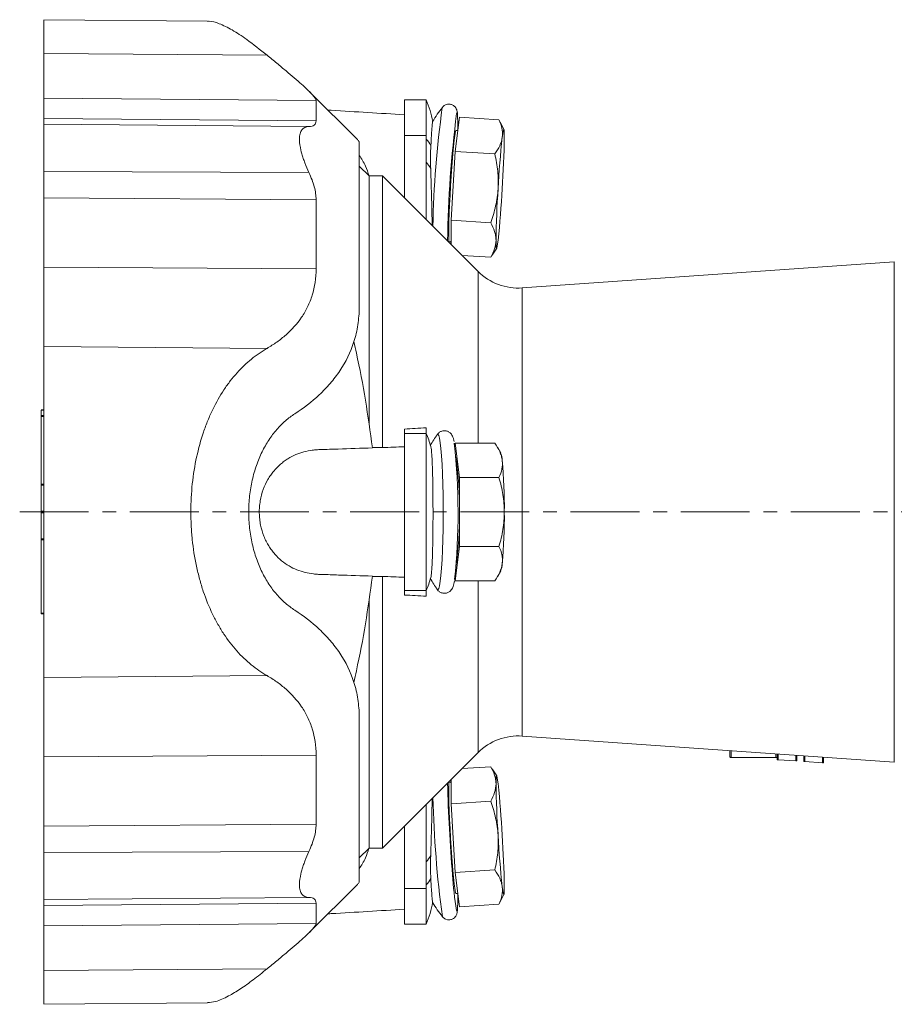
# Model space of a CAD drawing. Header units: millimetres. Extents: x 113 to 719, y 52 to 537.
# Tile 1 of 5: x 113 to 274, y 64 to 245. Entities that reach past the tile are written whole.
import ezdxf

# ---------------------------------------------------------------- set-up
doc = ezdxf.new("R2010")
doc.units = ezdxf.units.MM
doc.linetypes.add('CENTERX2', pattern=[20.32, 12.7, -2.54, 2.54, -2.54])
doc.layers.add('FORMAT', color=7, linetype='Continuous')

msp = doc.modelspace()

# ---------------------------------------------------------------- linework, layer by layer
at = {"color": 7, "linetype": 'Continuous', "lineweight": 15}
for p, q in [((147.18, 245.19), (117, 245.46)), ((174.85, 223.34), (166.02, 232.17)), ((187.5, 230.67), (183.5, 230.67)), ((183.5, 230.67), (183.5, 224.06)), ((187.5, 230.67), (187.5, 224.06)), ((190.49, 229.27), (190.5, 229.28)), ((193.64, 227.45), (192.88, 221.12)), ((193.64, 227.45), (200.94, 227)), ((200.94, 227), (201.16, 226.56)), ((201.84, 225.23), (201.18, 226.57)), ((183.5, 224.06), (183.5, 212.59)), ((187.5, 224.06), (187.5, 208.59)), ((193.35, 225.01), (193, 225.03)), ((192.88, 221.12), (192.11, 208.44)), ((192.88, 221.12), (200.18, 220.68)), ((176.98, 216.63), (175.16, 218.45)), ((179.46, 216.63), (176.98, 216.63)), ((176.98, 170.66), (176.98, 216.63)), ((197.07, 199.01), (179.46, 216.63)), ((179.46, 166.52), (179.46, 216.63)), ((192.11, 208.44), (199.41, 208)), ((192.11, 208.44), (192.11, 203.97)), ((191.76, 204.57), (192.11, 204.55)), ((192.06, 204.55), (192.02, 204.07)), ((194.12, 201.97), (199.41, 201.65)), ((199.66, 202.06), (199.41, 201.65)), ((199.68, 202.04), (200.52, 203.31)), ((273.85, 200.76), (205.23, 195.96)), ((117, 173.45), (116.49, 173.45)), ((116.49, 173.43), (116.49, 172.47)), ((116.49, 172.46), (117, 172.46)), ((116.49, 172.27), (116.49, 159.75)), ((183.5, 169.94), (183.5, 169.11)), ((183.5, 169.11), (183.5, 140.15)), ((187.5, 170.16), (187.5, 169.11)), ((187.5, 169.11), (187.5, 140.15)), ((192.8, 166.69), (192.88, 167.33)), ((192.88, 167.33), (193.64, 160.98)), ((192.88, 167.33), (200.18, 167.33)), ((177.58, 166.52), (179.46, 166.52)), ((201.25, 165.55), (200.7, 166.51)), ((193.64, 160.98), (193.64, 148.28)), ((193.64, 160.98), (200.94, 160.98)), ((116.49, 159.58), (116.49, 154.8)), ((116.49, 154.46), (116.49, 149.67)), ((116.49, 149.5), (116.49, 135.99)), ((193.64, 148.28), (192.88, 141.93)), ((193.64, 148.28), (200.94, 148.28)), ((200.7, 142.74), (201.25, 143.71)), ((179.46, 142.73), (177.58, 142.73)), ((179.46, 92.63), (179.46, 142.73)), ((192.88, 141.93), (192.8, 142.56)), ((192.88, 141.93), (200.18, 141.93)), ((183.5, 140.15), (183.5, 139.31)), ((187.5, 140.15), (187.5, 139.09)), ((176.98, 92.63), (176.98, 138.61)), ((116.49, 135.81), (117, 135.81)), ((205.23, 113.29), (273.85, 108.49)), ((179.46, 92.63), (197.07, 110.24)), ((243.5, 109.39), (243.5, 110.62)), ((252.25, 108.94), (252.25, 110)), ((255.85, 108.71), (255.85, 109.75)), ((257.18, 108.62), (257.18, 109.66)), ((260.78, 108.38), (260.78, 109.41)), ((194.12, 107.29), (199.41, 107.61)), ((199.41, 107.61), (199.65, 107.2)), ((200.52, 105.95), (199.68, 107.22)), ((255.67, 108.69), (252.43, 108.9)), ((260.6, 108.37), (257.36, 108.58)), ((192.11, 104.71), (191.76, 104.69)), ((192.02, 105.19), (192.06, 104.71)), ((192.11, 105.28), (192.11, 100.81)), ((187.5, 100.67), (187.5, 85.19)), ((192.11, 100.81), (199.41, 101.26)), ((192.11, 100.81), (192.88, 88.13)), ((183.5, 96.67), (183.5, 85.19)), ((175.16, 90.8), (176.98, 92.63)), ((176.98, 92.63), (179.46, 92.63)), ((192.88, 88.13), (200.18, 88.58)), ((192.88, 88.13), (193.64, 81.81)), ((166.02, 77.09), (174.85, 85.92)), ((183.5, 85.19), (183.5, 78.59)), ((187.5, 85.19), (187.5, 78.59)), ((193, 84.22), (193.35, 84.25)), ((201.18, 82.7), (201.84, 84.03)), ((193.64, 81.81), (200.94, 82.25)), ((201.18, 82.7), (200.94, 82.25)), ((190.5, 79.97), (190.49, 79.98)), ((183.5, 78.59), (187.5, 78.59)), ((117, 63.8), (147.19, 64.06))]:
    msp.add_line(p, q, dxfattribs=at)
at = {"color": 8, "linetype": 'Continuous', "lineweight": 0}
for p, q in [((117, 239.2), (158.16, 238.91)), ((117, 230.99), (167.21, 230.56)), ((117, 227.23), (167.21, 226.82)), ((117, 226.15), (165.9, 225.72)), ((183.5, 224.06), (187.5, 224.06)), ((117, 217.45), (165.9, 217.24)), ((117, 212.58), (167.21, 212.25)), ((273.85, 108.49), (273.85, 200.76)), ((117, 199.78), (167.21, 199.52)), ((197.07, 167.33), (197.07, 199.01)), ((205.23, 113.29), (205.23, 195.96)), ((117, 185.15), (158.16, 184.82)), ((116.49, 173.43), (117, 173.43)), ((116.49, 172.27), (117, 172.27)), ((183.5, 169.11), (187.5, 169.11)), ((116.49, 159.75), (117, 159.75)), ((116.49, 159.58), (117, 159.58)), ((116.49, 154.8), (117, 154.8)), ((116.49, 154.46), (117, 154.46)), ((116.49, 149.67), (117, 149.67)), ((116.49, 149.5), (117, 149.5)), ((197.07, 110.24), (197.07, 141.93)), ((183.5, 140.15), (187.5, 140.15)), ((116.49, 135.99), (117, 135.99)), ((117, 124.11), (158.16, 124.44)), ((117, 109.48), (167.21, 109.74)), ((243.75, 109.35), (243.75, 110.6)), ((252, 109.36), (252, 110.02)), ((252.43, 108.9), (252.43, 109.99)), ((255.67, 108.69), (255.67, 109.77)), ((257.36, 108.58), (257.36, 109.65)), ((260.6, 108.37), (260.6, 109.42)), ((117, 96.68), (167.21, 97.01)), ((117, 91.8), (165.9, 92.02)), ((183.5, 85.19), (187.5, 85.19)), ((117, 83.11), (165.9, 83.53)), ((117, 82.02), (167.21, 82.44)), ((117, 78.26), (167.21, 78.7)), ((117, 70.05), (158.16, 70.34))]:
    msp.add_line(p, q, dxfattribs=at)
at = {"color": 8, "linetype": 'Continuous', "lineweight": 0, "flags": 128}
for points in [[(193.13, 228.17), (193.19, 228.27), (193.26, 228.12), (193.28, 227.94)], [(189.56, 140.34), (189.69, 140.27), (189.84, 140.5), (189.98, 141.02), (190.11, 141.84), (190.24, 142.93), (190.35, 144.27), (190.45, 145.84), (190.53, 147.59), (190.59, 149.49), (190.63, 151.5), (190.66, 153.58), (190.66, 155.68), (190.63, 157.76), (190.59, 159.77), (190.53, 161.67), (190.45, 163.42), (190.35, 164.98), (190.24, 166.32), (190.11, 167.41), (189.98, 168.23), (189.84, 168.76), (189.69, 168.98), (189.56, 168.92)], [(193.27, 81.22), (193.26, 81.13), (193.19, 80.98), (193.12, 81.12)]]:
    msp.add_lwpolyline(points, dxfattribs=at)
at = {"color": 7, "linetype": 'Continuous', "lineweight": 15, "flags": 128}
for points in [[(191.76, 204.57), (191.71, 204.73), (191.67, 205.19), (191.66, 205.95), (191.67, 206.98), (191.71, 208.24), (191.76, 209.7), (191.83, 211.32), (191.92, 213.04), (192.02, 214.82), (192.13, 216.6), (192.26, 218.32), (192.38, 219.93), (192.5, 221.39), (192.62, 222.65), (192.74, 223.67), (192.84, 224.42), (192.93, 224.88), (193, 225.03), (193, 225.03)], [(201.54, 223.78), (201.62, 224.42), (201.7, 224.88), (201.77, 225.15), (201.82, 225.25), (201.87, 225.15), (201.9, 224.87), (201.92, 224.41), (201.92, 223.77)], [(200.77, 204.75), (200.69, 204.12), (200.61, 203.66), (200.55, 203.38), (200.49, 203.29), (200.45, 203.38), (200.42, 203.66), (200.4, 204.13), (200.39, 204.76)], [(189.56, 168.92), (189.54, 168.9), (189.54, 168.89)], [(189.53, 140.38), (189.54, 140.36), (189.56, 140.34)], [(200.77, 104.5), (200.69, 105.14), (200.61, 105.6), (200.55, 105.87), (200.49, 105.97), (200.45, 105.87), (200.42, 105.59), (200.4, 105.13), (200.39, 104.49)], [(193, 84.22), (192.93, 84.38), (192.84, 84.83), (192.74, 85.58), (192.62, 86.6), (192.5, 87.86), (192.38, 89.32), (192.26, 90.94), (192.13, 92.66), (192.02, 94.43), (191.92, 96.21), (191.83, 97.93), (191.76, 99.55), (191.71, 101.02), (191.67, 102.28), (191.66, 103.31), (191.67, 104.06), (191.71, 104.53), (191.76, 104.69), (191.76, 104.69)], [(201.92, 85.48), (201.92, 84.85), (201.9, 84.38), (201.87, 84.1), (201.82, 84.01), (201.77, 84.1), (201.7, 84.38), (201.62, 84.84), (201.54, 85.47)]]:
    msp.add_lwpolyline(points, dxfattribs=at)
at = {"color": 7, "linetype": 'Continuous', "lineweight": 15}
for centre, radius, start, end in [((171.91, 223.67), 17.08, 10.1258, 24.1895), ((210.11, 213.72), 25.03, 141.5781, 148.8372), ((396.12, 201.9), 204.68, 172.6269, 179.2362), ((161.65, 226.19), 31.68, 357.8671, 3.1733), ((386.02, 204.1), 185.53, 173.9114, 176.856), ((17.15, 226.46), 184.79, 356.2145, 359.1673), ((385.18, 202.08), 184.81, 176.2147, 179.1672), ((16.31, 224.43), 185.51, 353.9112, 356.8562), ((204.5, 206.44), 10.5, 225, 274), ((171.91, 162.13), 17.08, 15.5668, 24.1895), ((210.11, 154.63), 25.03, 145.194, 150.5992), ((75.52, 154.55), 117.87, 353.9621, 6.2218), ((197.41, 164.02), 4.13, 1.8691, 21.7123), ((118.17, 154.63), 75.51, 352.3235, 7.6765), ((109.11, 155.66), 92.82, 359.3624, 5.2501), ((109.11, 153.59), 92.82, 354.7499, 0.6376), ((197.41, 145.24), 4.13, 338.2877, 358.1309), ((171.91, 147.13), 17.08, 335.8105, 344.4332), ((210.11, 154.63), 25.03, 209.3979, 214.806), ((204.5, 102.82), 10.5, 86, 135), ((503.29, 113.18), 311.96, 181.5718, 184.6842), ((385.18, 107.18), 184.81, 180.8328, 183.7853), ((16.31, 84.83), 185.51, 3.1438, 6.0888), ((386.02, 105.15), 185.53, 183.144, 186.0886), ((17.15, 82.8), 184.79, 0.8327, 3.7855), ((252.16, 91.07), 59.87, 183.2256, 189.5678), ((164.02, 83.08), 29.31, 356.3628, 2.2708), ((171.91, 85.59), 17.08, 335.8105, 349.9981), ((210.11, 95.53), 25.03, 211.1547, 218.4219)]:
    msp.add_arc(centre, radius, start, end, dxfattribs=at)
at = {"color": 8, "linetype": 'Continuous', "lineweight": 0}
for centre, radius, start, end in [((366.33, 204.43), 177.59, 171.9572, 179.0684), ((182.55, 218.92), 6.69, 29.4717, 42.2719), ((182.52, 214.64), 6.73, 30.0034, 42.2464), ((386.08, 106.37), 197.36, 181.2861, 187.6835), ((182.52, 94.61), 6.73, 317.7536, 329.9966), ((182.55, 90.33), 6.69, 317.7281, 330.5283)]:
    msp.add_arc(centre, radius, start, end, dxfattribs=at)
at = {"color": 7, "linetype": 'Continuous', "lineweight": 15}
msp.add_ellipse((308.75, 158.85), major_axis=(120.52, 28.34), ratio=0.337152, start_param=4.065568, end_param=4.144631, dxfattribs=at)
for points, knots in [([(117, 239.2), (117, 239.93), (117, 241.44), (117, 243.23), (117, 244.59), (117, 245.38), (117, 245.37), (117, 245.37)], [0, 0, 0, 0, 0.1901451, 0.3937957, 0.6106451, 0.8398712, 1, 1, 1, 1]), ([(147.18, 245.14), (147.29, 245.15), (147.88, 245.24), (149.38, 244.76), (151.68, 243.66), (154.61, 241.75), (156.89, 239.92), (158.16, 238.91)], [0, 0, 0, 0, 0.045539, 0.25221, 0.483069, 0.714066, 1, 1, 1, 1]), ([(117, 230.99), (117, 231.2), (117, 231.52), (117, 232.42), (117, 233), (117, 234.39), (117, 235.21), (117, 237.05), (117, 238.08), (117, 239.2)], [0, 0, 0, 0, 0.25, 0.25, 0.5, 0.5, 0.75, 0.75, 1, 1, 1, 1]), ([(167.21, 230.56), (167.21, 230.78), (166.97, 231.16), (166.39, 231.79), (166.26, 231.93), (165.98, 232.22), (165.82, 232.37), (165.32, 232.84), (164.95, 233.19), (163.71, 234.28), (162.74, 235.1), (161.12, 236.46), (160.56, 236.93), (159.38, 237.9), (158.78, 238.4), (158.16, 238.91)], [0, 0, 0, 0, 0.25, 0.25, 0.3125, 0.3125, 0.375, 0.375, 0.5, 0.5, 0.75, 0.75, 0.875, 0.875, 1, 1, 1, 1]), ([(117, 230.99), (117, 230.69), (117, 230.22), (117, 228.96), (117, 228.17), (117, 227.23)], [0, 0, 0, 0, 0.5, 0.5, 1, 1, 1, 1]), ([(167.21, 230.56), (167.21, 230.26), (167.21, 229.79), (167.21, 228.54), (167.21, 227.76), (167.21, 226.82)], [0, 0, 0, 0, 0.5, 0.5, 1, 1, 1, 1]), ([(193.27, 228.17), (193.26, 228.23), (193.25, 228.4), (193.22, 228.61), (193.11, 228.97), (192.85, 229.37), (192.46, 229.7), (191.9, 229.89), (191.32, 229.85), (190.86, 229.64), (190.57, 229.38), (190.47, 229.24), (190.43, 229.17)], [0, 0, 0, 0, 0.097165, 0.270798, 0.392246, 0.475629, 0.569414, 0.670125, 0.781691, 0.868901, 0.944543, 1, 1, 1, 1]), ([(117, 226.15), (117, 226.16), (117, 226.26), (117, 226.62), (117, 226.89), (117, 227.23)], [0, 0, 0, 0, 0.5, 0.5, 1, 1, 1, 1]), ([(183.5, 227.92), (179, 228.19), (174.31, 228.47), (169.62, 228.76), (169.42, 228.77)], [0, 0, 0, 0, 0.9574323, 1, 1, 1, 1]), ([(117, 217.45), (117, 218.7), (117, 219.9), (117, 222.05), (117, 223), (117, 224.55), (117, 225.14), (117, 225.93), (117, 226.13), (117, 226.15)], [0, 0, 0, 0, 0.25, 0.25, 0.5, 0.5, 0.75, 0.75, 1, 1, 1, 1]), ([(165.9, 225.72), (165.34, 225.71), (164.9, 225.53), (164.52, 225.04), (164.45, 224.94), (164.34, 224.7), (164.29, 224.56), (164.17, 224.13), (164.13, 223.8), (164.13, 223.23), (164.14, 223.03), (164.18, 222.61), (164.21, 222.39), (164.33, 221.7), (164.44, 221.21), (164.67, 220.42), (164.75, 220.15), (164.94, 219.59), (165.04, 219.31), (165.37, 218.44), (165.62, 217.85), (165.9, 217.24)], [0, 0, 0, 0, 0.25, 0.25, 0.3125, 0.3125, 0.375, 0.375, 0.5, 0.5, 0.5625, 0.5625, 0.625, 0.625, 0.75, 0.75, 0.8125, 0.8125, 0.875, 0.875, 1, 1, 1, 1]), ([(165.9, 225.72), (166.32, 225.73), (166.64, 225.82), (166.98, 226.09), (167.07, 226.2), (167.18, 226.48), (167.21, 226.64), (167.21, 226.82)], [0, 0, 0, 0, 0.5, 0.5, 0.75, 0.75, 1, 1, 1, 1]), ([(188.37, 222.21), (188.42, 223.1), (188.5, 224.48), (188.59, 225.72), (188.65, 226.37), (188.69, 226.69), (188.7, 226.67), (188.71, 226.67)], [0, 0, 0, 0, 0.354299, 0.546667, 0.744577, 0.937643, 1, 1, 1, 1]), ([(201.54, 223.78), (201.57, 224.05), (201.58, 224.32), (201.56, 224.86), (201.52, 225.13), (201.36, 225.94), (201.18, 226.47), (200.94, 227)], [0, 0, 0, 0, 0.25, 0.25, 0.5, 0.5, 1, 1, 1, 1]), ([(200.18, 220.68), (200.54, 221.18), (200.85, 221.68), (201.32, 222.72), (201.48, 223.24), (201.54, 223.78)], [0, 0, 0, 0, 0.5, 0.5, 1, 1, 1, 1]), ([(174.85, 223.33), (174.91, 223.27), (175.12, 223.07), (175.14, 222.97), (175.16, 222.9)], [0, 0, 0, 0, 0.279416, 1, 1, 1, 1]), ([(175.16, 222.9), (175.16, 222.75), (175.16, 222.44), (175.16, 221.54), (175.16, 220.94), (175.16, 219.43), (175.16, 218.52), (175.16, 216.41), (175.16, 215.21), (175.16, 212.53), (175.16, 211.05), (175.16, 207.86), (175.16, 206.15), (175.16, 202.52), (175.16, 200.6), (175.16, 196.62), (175.16, 194.56), (175.16, 192.44)], [0, 0, 0, 0, 0.125, 0.125, 0.25, 0.25, 0.375, 0.375, 0.5, 0.5, 0.625, 0.625, 0.75, 0.75, 0.875, 0.875, 1, 1, 1, 1]), ([(188.37, 222.21), (188.34, 221.57), (188.31, 220.9), (188.31, 219.85), (188.31, 219.49), (188.32, 218.76), (188.33, 218.38), (188.34, 218.01)], [0, 0, 0, 0, 0.5, 0.5, 0.75, 0.75, 1, 1, 1, 1]), ([(176.97, 216.62), (176.77, 217.26), (176.28, 218.76), (175.57, 219.81), (175.16, 220.41)], [0, 0, 0, 0, 0.425943, 1, 1, 1, 1]), ([(200.77, 214.28), (200.81, 214.82), (200.82, 215.36), (200.79, 216.43), (200.76, 216.97), (200.6, 218.57), (200.41, 219.62), (200.18, 220.68)], [0, 0, 0, 0, 0.25, 0.25, 0.5, 0.5, 1, 1, 1, 1]), ([(188.34, 218.01), (188.37, 217.12), (188.42, 215.6), (188.49, 213.29), (188.54, 211.25), (188.58, 209.27), (188.61, 208.06), (188.62, 207.47)], [0, 0, 0, 0, 0.257195, 0.442685, 0.633541, 0.819292, 1, 1, 1, 1]), ([(117, 217.45), (117, 216.54), (117, 215.67), (117, 214.04), (117, 213.27), (117, 212.58)], [0, 0, 0, 0, 0.5, 0.5, 1, 1, 1, 1]), ([(165.9, 217.24), (166.32, 216.34), (166.64, 215.47), (166.98, 214.21), (167.07, 213.8), (167.18, 213), (167.21, 212.62), (167.21, 212.25)], [0, 0, 0, 0, 0.5, 0.5, 0.75, 0.75, 1, 1, 1, 1]), ([(117, 199.78), (117, 202.12), (117, 204.37), (117, 208.65), (117, 210.68), (117, 212.58)], [0, 0, 0, 0, 0.5, 0.5, 1, 1, 1, 1]), ([(199.41, 208), (199.77, 209.02), (200.08, 210.05), (200.55, 212.14), (200.71, 213.2), (200.77, 214.28)], [0, 0, 0, 0, 0.5, 0.5, 1, 1, 1, 1]), ([(167.21, 199.52), (167.21, 201.85), (167.21, 204.09), (167.21, 208.34), (167.21, 210.36), (167.21, 212.25)], [0, 0, 0, 0, 0.5, 0.5, 1, 1, 1, 1]), ([(200.39, 204.76), (200.39, 205.03), (200.37, 205.3), (200.28, 205.85), (200.21, 206.12), (199.95, 206.93), (199.71, 207.47), (199.41, 208)], [0, 0, 0, 0, 0.25, 0.25, 0.5, 0.5, 1, 1, 1, 1]), ([(199.41, 201.65), (199.71, 202.15), (199.96, 202.66), (200.3, 203.7), (200.39, 204.23), (200.39, 204.76)], [0, 0, 0, 0, 0.5, 0.5, 1, 1, 1, 1]), ([(117, 199.78), (117, 198.22), (117, 196.72), (117, 193.88), (117, 192.54), (117, 190.06), (117, 188.92), (117, 186.86), (117, 185.94), (117, 185.15)], [0, 0, 0, 0, 0.25, 0.25, 0.5, 0.5, 0.75, 0.75, 1, 1, 1, 1]), ([(167.21, 199.52), (167.21, 197.77), (166.97, 196.15), (166.39, 194.27), (166.26, 193.91), (165.98, 193.19), (165.82, 192.83), (165.32, 191.81), (164.95, 191.16), (163.71, 189.34), (162.74, 188.27), (161.12, 186.84), (160.56, 186.39), (159.38, 185.56), (158.78, 185.18), (158.16, 184.82)], [0, 0, 0, 0, 0.25, 0.25, 0.3125, 0.3125, 0.375, 0.375, 0.5, 0.5, 0.75, 0.75, 0.875, 0.875, 1, 1, 1, 1]), ([(163.28, 172.76), (164.89, 173.79), (166.4, 174.95), (168.5, 176.92), (169.17, 177.61), (170.44, 179.09), (171.04, 179.87), (172.68, 182.33), (173.57, 184.11), (174.5, 187.06), (174.75, 188.1), (175.07, 190.22), (175.16, 191.32), (175.16, 192.44)], [0, 0, 0, 0, 0.25, 0.25, 0.375, 0.375, 0.5, 0.5, 0.75, 0.75, 0.875, 0.875, 1, 1, 1, 1]), ([(177.59, 166.46), (177.19, 169.4), (176.39, 175.3), (175.13, 181.81), (174.32, 185.35), (174.15, 186.06)], [0, 0, 0, 0, 0.441946, 0.888171, 1, 1, 1, 1]), ([(117, 124.11), (117, 124.63), (117, 125.25), (117, 126.66), (117, 127.46), (117, 129.28), (117, 130.29), (117, 132.52), (117, 133.74), (117, 136.39), (117, 137.82), (117, 140.84), (117, 142.44), (117, 145.77), (117, 147.5), (117, 151.03), (117, 152.83), (117, 156.43), (117, 158.22), (117, 161.75), (117, 163.48), (117, 166.81), (117, 168.41), (117, 171.44), (117, 172.86), (117, 175.51), (117, 176.73), (117, 178.97), (117, 179.98), (117, 181.79), (117, 182.59), (117, 184.01), (117, 184.62), (117, 185.15)], [0, 0, 0, 0, 0.0625, 0.0625, 0.125, 0.125, 0.1875, 0.1875, 0.25, 0.25, 0.3125, 0.3125, 0.375, 0.375, 0.4375, 0.4375, 0.5, 0.5, 0.5625, 0.5625, 0.625, 0.625, 0.6875, 0.6875, 0.75, 0.75, 0.8125, 0.8125, 0.875, 0.875, 0.9375, 0.9375, 1, 1, 1, 1]), ([(158.16, 184.82), (157.16, 184.24), (156.2, 183.58), (154.35, 182.08), (153.47, 181.24), (152.21, 179.83), (151.79, 179.34), (150.99, 178.3), (150.6, 177.75), (149.47, 176.06), (148.78, 174.84), (147.83, 172.89), (147.53, 172.21), (146.96, 170.82), (146.69, 170.09), (145.94, 167.88), (145.52, 166.35), (144.83, 163.17), (144.56, 161.53), (144.2, 158.12), (144.11, 156.41), (144.11, 153.85), (144.13, 153), (144.19, 151.72), (144.22, 151.29), (144.28, 150.43), (144.32, 150), (144.54, 147.88), (144.8, 146.23), (145.32, 143.83), (145.51, 143.04), (145.93, 141.49), (146.16, 140.72), (146.91, 138.5), (147.48, 137.11), (148.43, 135.14), (148.76, 134.51), (149.46, 133.27), (149.82, 132.68), (150.94, 130.98), (151.74, 129.94), (153.01, 128.52), (153.44, 128.08), (154.33, 127.22), (154.79, 126.82), (156.19, 125.68), (157.15, 125.01), (158.16, 124.44)], [0, 0, 0, 0, 0.0625, 0.0625, 0.125, 0.125, 0.15625, 0.15625, 0.1875, 0.1875, 0.25, 0.25, 0.28125, 0.28125, 0.3125, 0.3125, 0.375, 0.375, 0.4375, 0.4375, 0.5, 0.5, 0.53125, 0.53125, 0.546875, 0.546875, 0.5625, 0.5625, 0.625, 0.625, 0.65625, 0.65625, 0.6875, 0.6875, 0.75, 0.75, 0.78125, 0.78125, 0.8125, 0.8125, 0.875, 0.875, 0.90625, 0.90625, 0.9375, 0.9375, 1, 1, 1, 1]), ([(154.8, 154.63), (154.79, 155.64), (154.85, 156.63), (155.01, 158.1), (155.08, 158.59), (155.24, 159.55), (155.33, 160.03), (155.65, 161.45), (155.91, 162.35), (156.36, 163.65), (156.53, 164.07), (156.87, 164.9), (157.05, 165.31), (157.63, 166.49), (158.05, 167.22), (158.73, 168.25), (158.96, 168.58), (159.44, 169.22), (159.69, 169.53), (160.46, 170.42), (161, 170.95), (162.11, 171.93), (162.69, 172.37), (163.28, 172.76)], [0, 0, 0, 0, 0.125, 0.125, 0.1875, 0.1875, 0.25, 0.25, 0.375, 0.375, 0.4375, 0.4375, 0.5, 0.5, 0.625, 0.625, 0.6875, 0.6875, 0.75, 0.75, 0.875, 0.875, 1, 1, 1, 1]), ([(116.49, 172.27), (116.49, 172.32), (116.49, 172.37), (116.49, 172.44), (116.49, 172.46), (116.49, 172.46)], [0, 0, 0, 0, 0.5, 0.5, 1, 1, 1, 1]), ([(190.88, 169.63), (190.67, 169.6), (190.28, 169.55), (189.83, 169.25), (189.59, 168.98), (189.52, 168.85), (189.49, 168.8)], [0, 0, 0, 0, 0.308271, 0.579251, 0.845052, 1, 1, 1, 1]), ([(192.66, 167.66), (192.64, 167.75), (192.59, 168.05), (192.49, 168.38), (192.31, 168.78), (192.05, 169.15), (191.62, 169.48), (191.18, 169.62), (190.93, 169.63), (190.88, 169.63)], [0, 0, 0, 0, 0.113946, 0.40475, 0.580687, 0.708417, 0.836719, 0.968747, 1, 1, 1, 1]), ([(201.54, 164.15), (201.51, 164.42), (201.45, 164.69), (201.3, 165.23), (201.2, 165.5), (200.85, 166.29), (200.54, 166.81), (200.18, 167.33)], [0, 0, 0, 0, 0.25, 0.25, 0.5, 0.5, 1, 1, 1, 1]), ([(177.59, 142.8), (175.52, 142.87), (173.44, 142.93), (170.33, 143.04), (169.29, 143.07), (167.99, 143.12), (167.73, 143.12), (167.22, 143.15), (166.96, 143.17), (166.19, 143.26), (165.68, 143.35), (164.67, 143.6), (164.18, 143.76), (163.19, 144.16), (162.7, 144.4), (161.75, 144.95), (161.3, 145.27), (160.42, 145.99), (160, 146.39), (159.4, 147.07), (159.21, 147.31), (158.83, 147.81), (158.65, 148.08), (158.31, 148.63), (158.15, 148.92), (157.85, 149.52), (157.71, 149.83), (157.32, 150.81), (157.12, 151.49), (156.9, 152.57), (156.85, 152.94), (156.77, 153.69), (156.74, 154.06), (156.73, 154.81), (156.74, 155.19), (156.8, 155.94), (156.85, 156.31), (157.03, 157.42), (157.22, 158.11), (157.7, 159.45), (157.99, 160.06), (158.48, 160.91), (158.66, 161.18), (159.02, 161.7), (159.21, 161.95), (159.8, 162.66), (160.22, 163.08), (160.87, 163.64), (161.1, 163.82), (161.55, 164.15), (161.79, 164.31), (162.97, 165.04), (163.95, 165.45), (165.47, 165.86), (165.98, 165.96), (166.77, 166.07), (167.03, 166.09), (167.56, 166.13), (167.82, 166.13), (169.15, 166.18), (170.2, 166.21), (173.37, 166.32), (175.48, 166.39), (177.59, 166.46)], [0, 0, 0, 0, 0.125, 0.125, 0.1875, 0.1875, 0.203125, 0.203125, 0.21875, 0.21875, 0.25, 0.25, 0.28125, 0.28125, 0.3125, 0.3125, 0.34375, 0.34375, 0.375, 0.375, 0.390625, 0.390625, 0.40625, 0.40625, 0.421875, 0.421875, 0.4375, 0.4375, 0.46875, 0.46875, 0.484375, 0.484375, 0.5, 0.5, 0.515625, 0.515625, 0.53125, 0.53125, 0.5625, 0.5625, 0.59375, 0.59375, 0.609375, 0.609375, 0.625, 0.625, 0.65625, 0.65625, 0.671875, 0.671875, 0.6875, 0.6875, 0.75, 0.75, 0.78125, 0.78125, 0.796875, 0.796875, 0.8125, 0.8125, 0.875, 0.875, 1, 1, 1, 1]), ([(188.37, 142.54), (188.4, 142.65), (188.43, 142.83), (188.47, 143.18), (188.49, 143.31), (188.51, 143.61), (188.53, 143.77), (188.57, 144.3), (188.59, 144.71), (188.62, 145.39), (188.63, 145.63), (188.65, 146.14), (188.66, 146.41), (188.69, 147.23), (188.7, 147.82), (188.72, 148.75), (188.73, 149.07), (188.74, 149.72), (188.74, 150.06), (188.75, 151.07), (188.76, 151.77), (188.77, 152.83), (188.77, 153.18), (188.77, 153.9), (188.77, 154.27), (188.77, 155.35), (188.77, 156.06), (188.76, 157.47), (188.75, 158.18), (188.74, 159.53), (188.73, 160.18), (188.71, 161.11), (188.7, 161.42), (188.69, 162.01), (188.68, 162.29), (188.65, 163.12), (188.63, 163.62), (188.6, 164.31), (188.59, 164.53), (188.57, 164.94), (188.55, 165.13), (188.52, 165.65), (188.49, 165.95), (188.45, 166.3), (188.43, 166.41), (188.4, 166.58), (188.39, 166.66), (188.37, 166.71)], [0, 0, 0, 0, 0.0625, 0.0625, 0.09375, 0.09375, 0.125, 0.125, 0.1875, 0.1875, 0.21875, 0.21875, 0.25, 0.25, 0.3125, 0.3125, 0.34375, 0.34375, 0.375, 0.375, 0.4375, 0.4375, 0.46875, 0.46875, 0.5, 0.5, 0.5625, 0.5625, 0.625, 0.625, 0.6875, 0.6875, 0.71875, 0.71875, 0.75, 0.75, 0.8125, 0.8125, 0.84375, 0.84375, 0.875, 0.875, 0.9375, 0.9375, 0.96875, 0.96875, 1, 1, 1, 1]), ([(200.94, 160.98), (201.18, 161.5), (201.36, 162.02), (201.58, 163.08), (201.61, 163.61), (201.54, 164.15)], [0, 0, 0, 0, 0.5, 0.5, 1, 1, 1, 1]), ([(200.94, 160.98), (201.24, 159.94), (201.49, 158.89), (201.83, 156.77), (201.92, 155.7), (201.92, 154.63)], [0, 0, 0, 0, 0.5, 0.5, 1, 1, 1, 1]), ([(116.49, 159.58), (116.49, 159.6), (116.49, 159.62), (116.49, 159.68), (116.49, 159.72), (116.49, 159.75)], [0, 0, 0, 0, 0.5, 0.5, 1, 1, 1, 1]), ([(116.49, 154.8), (116.49, 154.79), (116.49, 154.77), (116.49, 154.71), (116.49, 154.67), (116.49, 154.59), (116.49, 154.55), (116.49, 154.49), (116.49, 154.47), (116.49, 154.46)], [0, 0, 0, 0, 0.25, 0.25, 0.5, 0.5, 0.75, 0.75, 1, 1, 1, 1]), ([(154.8, 154.63), (154.79, 153.62), (154.85, 152.62), (155.01, 151.15), (155.08, 150.67), (155.24, 149.7), (155.33, 149.22), (155.65, 147.81), (155.91, 146.9), (156.36, 145.6), (156.53, 145.18), (156.87, 144.35), (157.05, 143.94), (157.63, 142.76), (158.05, 142.03), (158.73, 141), (158.96, 140.67), (159.44, 140.03), (159.69, 139.72), (160.46, 138.84), (161, 138.3), (162.11, 137.33), (162.69, 136.89), (163.28, 136.5)], [0, 0, 0, 0, 0.125, 0.125, 0.1875, 0.1875, 0.25, 0.25, 0.375, 0.375, 0.4375, 0.4375, 0.5, 0.5, 0.625, 0.625, 0.6875, 0.6875, 0.75, 0.75, 0.875, 0.875, 1, 1, 1, 1]), ([(201.92, 154.63), (201.92, 154.09), (201.9, 153.55), (201.81, 152.47), (201.74, 151.93), (201.49, 150.34), (201.24, 149.3), (200.94, 148.28)], [0, 0, 0, 0, 0.25, 0.25, 0.5, 0.5, 1, 1, 1, 1]), ([(116.49, 149.5), (116.49, 149.54), (116.49, 149.57), (116.49, 149.63), (116.49, 149.66), (116.49, 149.67)], [0, 0, 0, 0, 0.5, 0.5, 1, 1, 1, 1]), ([(201.54, 145.1), (201.57, 145.37), (201.58, 145.64), (201.56, 146.18), (201.52, 146.44), (201.36, 147.24), (201.18, 147.76), (200.94, 148.28)], [0, 0, 0, 0, 0.25, 0.25, 0.5, 0.5, 1, 1, 1, 1]), ([(200.18, 141.93), (200.54, 142.44), (200.85, 142.97), (201.32, 144.03), (201.48, 144.56), (201.54, 145.1)], [0, 0, 0, 0, 0.5, 0.5, 1, 1, 1, 1]), ([(177.59, 142.8), (177.19, 139.86), (176.39, 133.95), (175.13, 127.45), (174.32, 123.91), (174.15, 123.2)], [0, 0, 0, 0, 0.441946, 0.888171, 1, 1, 1, 1]), ([(189.47, 140.49), (189.48, 140.47), (189.53, 140.36), (189.73, 140.1), (190.14, 139.77), (190.75, 139.59), (191.39, 139.67), (191.88, 139.95), (192.18, 140.28), (192.37, 140.59), (192.51, 140.94), (192.62, 141.33), (192.68, 141.72), (192.72, 141.91)], [0, 0, 0, 0, 0.020816, 0.100652, 0.181036, 0.263611, 0.355233, 0.430804, 0.503201, 0.582819, 0.684385, 0.840503, 1, 1, 1, 1]), ([(163.28, 136.5), (164.89, 135.46), (166.4, 134.3), (168.5, 132.33), (169.17, 131.64), (170.44, 130.17), (171.04, 129.38), (172.68, 126.93), (173.57, 125.14), (174.5, 122.19), (174.75, 121.15), (175.07, 119.03), (175.16, 117.94), (175.16, 116.81)], [0, 0, 0, 0, 0.25, 0.25, 0.375, 0.375, 0.5, 0.5, 0.75, 0.75, 0.875, 0.875, 1, 1, 1, 1]), ([(116.49, 135.81), (116.49, 135.81), (116.49, 135.83), (116.49, 135.9), (116.49, 135.95), (116.49, 135.99)], [0, 0, 0, 0, 0.5, 0.5, 1, 1, 1, 1]), ([(117, 109.48), (117, 111.04), (117, 112.54), (117, 115.38), (117, 116.72), (117, 119.2), (117, 120.34), (117, 122.39), (117, 123.31), (117, 124.11)], [0, 0, 0, 0, 0.25, 0.25, 0.5, 0.5, 0.75, 0.75, 1, 1, 1, 1]), ([(167.21, 109.74), (167.21, 111.49), (166.97, 113.11), (166.39, 114.98), (166.26, 115.35), (165.98, 116.07), (165.82, 116.42), (165.32, 117.45), (164.95, 118.09), (163.71, 119.91), (162.74, 120.98), (161.12, 122.41), (160.56, 122.86), (159.38, 123.69), (158.78, 124.08), (158.16, 124.44)], [0, 0, 0, 0, 0.25, 0.25, 0.3125, 0.3125, 0.375, 0.375, 0.5, 0.5, 0.75, 0.75, 0.875, 0.875, 1, 1, 1, 1]), ([(175.16, 86.35), (175.16, 86.51), (175.16, 86.81), (175.16, 87.71), (175.16, 88.32), (175.16, 89.83), (175.16, 90.73), (175.16, 92.84), (175.16, 94.05), (175.16, 96.72), (175.16, 98.2), (175.16, 101.39), (175.16, 103.11), (175.16, 106.74), (175.16, 108.65), (175.16, 112.63), (175.16, 114.7), (175.16, 116.81)], [0, 0, 0, 0, 0.125, 0.125, 0.25, 0.25, 0.375, 0.375, 0.5, 0.5, 0.625, 0.625, 0.75, 0.75, 0.875, 0.875, 1, 1, 1, 1]), ([(117, 109.48), (117, 107.14), (117, 104.89), (117, 100.6), (117, 98.57), (117, 96.68)], [0, 0, 0, 0, 0.5, 0.5, 1, 1, 1, 1]), ([(167.21, 109.74), (167.21, 107.41), (167.21, 105.17), (167.21, 100.91), (167.21, 98.89), (167.21, 97.01)], [0, 0, 0, 0, 0.5, 0.5, 1, 1, 1, 1]), ([(243.75, 109.35), (243.69, 109.35), (243.62, 109.36), (243.52, 109.37), (243.5, 109.38), (243.5, 109.39)], [0, 0, 0, 0, 0.5, 0.5, 1, 1, 1, 1]), ([(252.25, 109.31), (252.25, 109.32), (252.22, 109.33), (252.12, 109.35), (252.05, 109.36), (252, 109.36)], [0, 0, 0, 0, 0.5, 0.5, 1, 1, 1, 1]), ([(200.39, 104.49), (200.39, 104.76), (200.37, 105.03), (200.28, 105.56), (200.21, 105.83), (199.95, 106.61), (199.71, 107.11), (199.41, 107.61)], [0, 0, 0, 0, 0.25, 0.25, 0.5, 0.5, 1, 1, 1, 1]), ([(252.43, 108.9), (252.38, 108.91), (252.33, 108.91), (252.27, 108.93), (252.25, 108.93), (252.25, 108.94)], [0, 0, 0, 0, 0.5, 0.5, 1, 1, 1, 1]), ([(255.85, 108.71), (255.85, 108.7), (255.83, 108.69), (255.77, 108.69), (255.72, 108.69), (255.67, 108.69)], [0, 0, 0, 0, 0.5, 0.5, 1, 1, 1, 1]), ([(257.36, 108.58), (257.31, 108.58), (257.26, 108.59), (257.19, 108.6), (257.18, 108.61), (257.18, 108.62)], [0, 0, 0, 0, 0.5, 0.5, 1, 1, 1, 1]), ([(260.78, 108.38), (260.78, 108.38), (260.76, 108.37), (260.69, 108.37), (260.65, 108.37), (260.6, 108.37)], [0, 0, 0, 0, 0.5, 0.5, 1, 1, 1, 1]), ([(199.41, 101.26), (199.71, 101.79), (199.96, 102.33), (200.3, 103.41), (200.39, 103.95), (200.39, 104.49)], [0, 0, 0, 0, 0.5, 0.5, 1, 1, 1, 1]), ([(188.62, 101.79), (188.61, 101.36), (188.59, 100.31), (188.55, 98.49), (188.5, 96.43), (188.43, 93.96), (188.38, 92.27), (188.34, 91.25)], [0, 0, 0, 0, 0.132687, 0.325412, 0.511821, 0.70368, 1, 1, 1, 1]), ([(200.77, 94.98), (200.74, 95.51), (200.69, 96.05), (200.53, 97.12), (200.43, 97.64), (200.08, 99.21), (199.77, 100.24), (199.41, 101.26)], [0, 0, 0, 0, 0.25, 0.25, 0.5, 0.5, 1, 1, 1, 1]), ([(117, 91.8), (117, 92.71), (117, 93.58), (117, 95.22), (117, 95.98), (117, 96.68)], [0, 0, 0, 0, 0.5, 0.5, 1, 1, 1, 1]), ([(165.9, 92.02), (166.32, 92.92), (166.64, 93.79), (166.98, 95.04), (167.07, 95.46), (167.18, 96.25), (167.21, 96.64), (167.21, 97.01)], [0, 0, 0, 0, 0.5, 0.5, 0.75, 0.75, 1, 1, 1, 1]), ([(200.18, 88.58), (200.41, 89.63), (200.6, 90.69), (200.81, 92.82), (200.84, 93.9), (200.77, 94.98)], [0, 0, 0, 0, 0.5, 0.5, 1, 1, 1, 1]), ([(117, 91.8), (117, 90.55), (117, 89.36), (117, 87.21), (117, 86.26), (117, 84.71), (117, 84.11), (117, 83.32), (117, 83.12), (117, 83.11)], [0, 0, 0, 0, 0.25, 0.25, 0.5, 0.5, 0.75, 0.75, 1, 1, 1, 1]), ([(165.9, 83.53), (165.34, 83.54), (164.9, 83.73), (164.52, 84.21), (164.45, 84.32), (164.34, 84.56), (164.29, 84.69), (164.17, 85.12), (164.13, 85.45), (164.13, 86.02), (164.14, 86.22), (164.18, 86.65), (164.21, 86.87), (164.33, 87.55), (164.44, 88.05), (164.67, 88.83), (164.75, 89.11), (164.94, 89.66), (165.04, 89.95), (165.37, 90.81), (165.62, 91.4), (165.9, 92.02)], [0, 0, 0, 0, 0.25, 0.25, 0.3125, 0.3125, 0.375, 0.375, 0.5, 0.5, 0.5625, 0.5625, 0.625, 0.625, 0.75, 0.75, 0.8125, 0.8125, 0.875, 0.875, 1, 1, 1, 1]), ([(176.96, 92.6), (176.76, 91.98), (176.28, 90.49), (175.57, 89.45), (175.16, 88.85)], [0, 0, 0, 0, 0.42121, 1, 1, 1, 1]), ([(188.34, 91.25), (188.32, 90.5), (188.3, 89.77), (188.31, 88.72), (188.32, 88.37), (188.34, 87.7), (188.35, 87.37), (188.37, 87.05)], [0, 0, 0, 0, 0.5, 0.5, 0.75, 0.75, 1, 1, 1, 1]), ([(201.54, 85.47), (201.51, 85.74), (201.45, 86.01), (201.3, 86.54), (201.2, 86.8), (200.85, 87.57), (200.54, 88.08), (200.18, 88.58)], [0, 0, 0, 0, 0.25, 0.25, 0.5, 0.5, 1, 1, 1, 1]), ([(174.85, 85.93), (174.91, 85.98), (175.12, 86.18), (175.14, 86.28), (175.16, 86.35)], [0, 0, 0, 0, 0.279416, 1, 1, 1, 1]), ([(188.71, 82.59), (188.7, 82.6), (188.68, 82.62), (188.63, 83.06), (188.57, 83.84), (188.48, 85.08), (188.41, 86.32), (188.37, 87.05)], [0, 0, 0, 0, 0.119987, 0.321991, 0.516354, 0.716444, 1, 1, 1, 1]), ([(200.94, 82.25), (201.18, 82.79), (201.36, 83.32), (201.58, 84.4), (201.61, 84.93), (201.54, 85.47)], [0, 0, 0, 0, 0.5, 0.5, 1, 1, 1, 1]), ([(117, 83.11), (117, 83.09), (117, 83), (117, 82.63), (117, 82.37), (117, 82.02)], [0, 0, 0, 0, 0.5, 0.5, 1, 1, 1, 1]), ([(117, 78.26), (117, 78.56), (117, 79.03), (117, 80.29), (117, 81.08), (117, 82.02)], [0, 0, 0, 0, 0.5, 0.5, 1, 1, 1, 1]), ([(165.9, 83.53), (166.32, 83.52), (166.64, 83.44), (166.98, 83.17), (167.07, 83.05), (167.18, 82.78), (167.21, 82.62), (167.21, 82.44)], [0, 0, 0, 0, 0.5, 0.5, 0.75, 0.75, 1, 1, 1, 1]), ([(167.21, 78.7), (167.21, 79), (167.21, 79.46), (167.21, 80.71), (167.21, 81.5), (167.21, 82.44)], [0, 0, 0, 0, 0.5, 0.5, 1, 1, 1, 1]), ([(169.42, 80.48), (169.62, 80.5), (174.31, 80.78), (179, 81.06), (183.5, 81.34)], [0, 0, 0, 0, 0.0425677, 1, 1, 1, 1]), ([(190.42, 80.09), (190.43, 80.07), (190.49, 79.97), (190.72, 79.71), (191.16, 79.45), (191.74, 79.35), (192.3, 79.48), (192.72, 79.76), (192.97, 80.06), (193.12, 80.34), (193.2, 80.58), (193.23, 80.75), (193.25, 80.86), (193.25, 80.9)], [0, 0, 0, 0, 0.022611, 0.1157, 0.220505, 0.332284, 0.452232, 0.546918, 0.629851, 0.707919, 0.794553, 0.918946, 1, 1, 1, 1]), ([(117, 78.26), (117, 78.06), (117, 77.73), (117, 76.83), (117, 76.25), (117, 74.86), (117, 74.05), (117, 72.2), (117, 71.17), (117, 70.05)], [0, 0, 0, 0, 0.25, 0.25, 0.5, 0.5, 0.75, 0.75, 1, 1, 1, 1]), ([(167.21, 78.7), (167.21, 78.47), (166.97, 78.1), (166.39, 77.46), (166.26, 77.33), (165.98, 77.04), (165.82, 76.89), (165.32, 76.41), (164.95, 76.07), (163.71, 74.97), (162.74, 74.15), (161.12, 72.8), (160.56, 72.33), (159.38, 71.36), (158.78, 70.86), (158.16, 70.34)], [0, 0, 0, 0, 0.25, 0.25, 0.3125, 0.3125, 0.375, 0.375, 0.5, 0.5, 0.75, 0.75, 0.875, 0.875, 1, 1, 1, 1]), ([(117, 63.88), (117, 63.88), (117, 63.88), (117, 64.66), (117, 66.02), (117, 67.81), (117, 69.32), (117, 70.05)], [0, 0, 0, 0, 0.1601288, 0.3893549, 0.6062043, 0.8098549, 1, 1, 1, 1]), ([(158.16, 70.34), (157.3, 69.65), (155.59, 68.27), (153.23, 66.59), (150.87, 65.17), (148.78, 64.22), (147.67, 64.16), (147.19, 64.14)], [0, 0, 0, 0, 0.192025, 0.384536, 0.576371, 0.815681, 1, 1, 1, 1])]:
    msp.add_open_spline(points, degree=3, knots=knots, dxfattribs=at)
for points in [[(183.5, 169.94), (184.83, 170.02), (186.17, 170.09), (187.5, 170.16)], [(179.46, 166.52), (180.8, 166.57), (182.15, 166.61), (183.5, 166.66)], [(183.5, 142.6), (182.15, 142.64), (180.8, 142.69), (179.46, 142.73)], [(187.5, 139.09), (186.17, 139.17), (184.83, 139.24), (183.5, 139.31)]]:
    msp.add_open_spline(points, degree=3, dxfattribs=at)
at = {"layer": 'FORMAT', "linetype": 'CENTERX2', "lineweight": 0}
msp.add_line((112.55, 154.63), (419.1, 154.63), dxfattribs=at)

doc.saveas('drawing.dxf')
